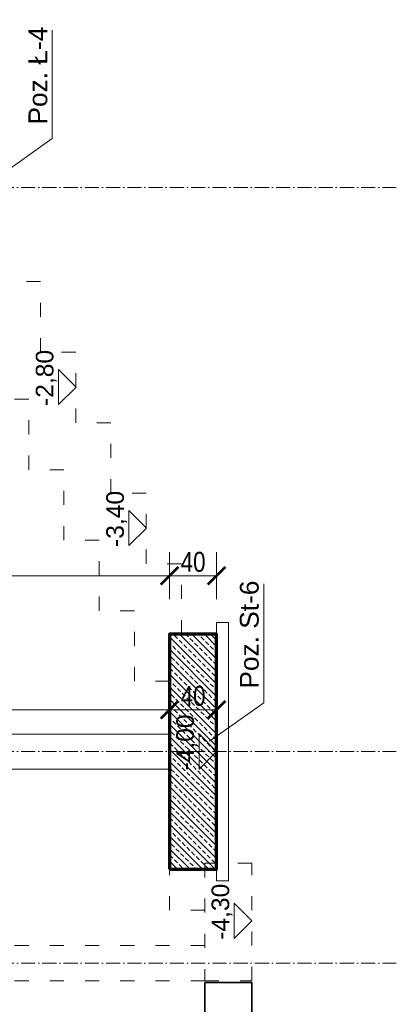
# Model space of a CAD drawing. Header units: inches. Extents: x 201967 to 338763, y -32705 to 30884.
# Tile 229 of 236: x 330301 to 330621, y 15736 to 16574. Entities that reach past the tile are written whole.
import ezdxf
from ezdxf.enums import TextEntityAlignment as Align

# ---------------------------------------------------------------- set-up
doc = ezdxf.new("R2010")
doc.units = ezdxf.units.IN
doc.header["$MEASUREMENT"] = 0
doc.linetypes.add('ACAD_ISO03W100', pattern=[30, 12, -18])
doc.linetypes.add('ACAD_ISO10W100', pattern=[18, 12, -3, 0, -3])
for name, color, linetype, lineweight in [('01 c KONSTRUKCJA ławy', 45, 'Continuous', 70), ('01h3 KONSTRUKCJA pozycje słupy', 252, 'Continuous', 13), ('11 OSIE ściany', 2, 'ACAD_ISO10W100', 5), ('12 PRZERYWANE 1', 73, 'ACAD_ISO03W100', 9), ('20 KRESKOWANIE ścian', 63, 'Continuous', 5), ('30 WIDOK 1 005', 5, 'Continuous', 5), ('50 OPIS 1', 130, 'Continuous', 9), ('90 WYMIAR', 155, 'Continuous', 9), ('91 PRZEKROJE', 7, 'Continuous', 35)]:
    doc.layers.add(name, color=color, linetype=linetype, lineweight=lineweight)
doc.styles.add('100 arial', font='arial.ttf', dxfattribs={"width": 0.8, "height": 17})
doc.styles.add('OPIS', font='arial.ttf')
doc.styles.add('RomanS', font='romans.shx')
doc.styles.add('WYMIAR-50 (15pkt) arial', font='arial.ttf', dxfattribs={"height": 15})
doc.dimstyles.new('100', dxfattribs={"dimscale": 10, "dimtxt": 17, "dimasz": 1.5, "dimexe": 2, "dimexo": 2, "dimgap": 0.3, "dimtad": 1, "dimdec": 1, "dimrnd": 0.5, "dimdsep": 46, "dimtxsty": '100 arial', "dimblk": 'ARCHTICK', "dimcen": 10, "dimclrd": 256, "dimclre": 256, "dimclrt": 256, "dimadec": 0, "dimazin": 0, "dimtfac": 1, "dimtdec": 1, "dimtix": 1, "dimtmove": 1, "dimatfit": 3, "dimfxl": 2, "dimfxlon": 1, "dimtolj": 1, "dimarcsym": 0})
doc.dimstyles.new('DIM100txt12', dxfattribs={"dimtxt": 12, "dimasz": 1.05, "dimexe": 0, "dimexo": 8, "dimgap": 4, "dimtad": 1, "dimdec": 7, "dimrnd": 0.5, "dimdsep": 46, "dimtxsty": 'RomanS', "dimblk1": 'DIM', "dimblk2": 'DIM', "dimsah": 1, "dimcen": 0.09, "dimse1": 1, "dimse2": 1, "dimclrt": 256, "dimadec": 1, "dimazin": 0, "dimtfac": 1, "dimtdec": 7, "dimtix": 1, "dimtofl": 0, "dimtmove": 2, "dimatfit": 3, "dimfxl": 1, "dimtolj": 1, "dimtzin": 0, "dimarcsym": 0})

# ---------------------------------------------------------------- blocks, each defined once
blk = doc.blocks.new('*U1124')
blk.add_lwpolyline([(-15, 15), (0, 0), (15, 15), (-15, 15)])
at = {"style": 'WYMIAR-50 (15pkt) arial', "flags": 8}
blk.add_attdef('DETAIL#', text='', height=15, dxfattribs=at).set_placement((-16.13640432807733, 14.81736566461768), align=Align.BOTTOM_LEFT)
blk = doc.blocks.new('DIM')
for p, q in [((7.275957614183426e-12, -13.00000000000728), (7.275957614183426e-12, 12.99999999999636)), ((8.000000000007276, -7.275957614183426e-12), (-7.999999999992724, -7.275957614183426e-12))]:
    blk.add_line(p, q)
at = {"const_width": 1.714285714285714}
blk.add_lwpolyline([(5.714285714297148, 5.714285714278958), (-5.71428571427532, -5.71428571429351)], dxfattribs=at)
blk = doc.blocks.new('_ARCHTICK')
at = {"color": 0, "linetype": 'ByBlock', "const_width": 0.15}
blk.add_lwpolyline([(-0.5, -0.5), (0.5, 0.5)], dxfattribs=at)
blk = doc.blocks.new('*D2608')
at = {"layer": '90 WYMIAR', "lineweight": -2, "transparency": 16777216}
for p, q in [((-350.2704462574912, -329.9999999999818), (-310.2704462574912, -329.9999999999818)), ((-330.2704462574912, -329.9999999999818), (-330.2704462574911, -629.9999999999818)), ((-350.2704462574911, -629.9999999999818), (-310.2704462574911, -629.9999999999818))]:
    blk.add_line(p, q, dxfattribs=at)
at = {"layer": 'Defpoints', "color": 0, "transparency": 16777216}
for p in [(-465.0000647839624, -329.9999999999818), (-380.0340671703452, -629.9999999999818), (-330.2704462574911, -629.9999999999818)]:
    blk.add_point(p, dxfattribs=at)
at = {"layer": '90 WYMIAR', "lineweight": -2, "transparency": 16777216, "xscale": 15, "yscale": 15, "zscale": 15}
for p, rotation in [((-330.2704462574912, -329.9999999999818), 90), ((-330.2704462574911, -629.9999999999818), 270)]:
    blk.add_blockref('_ARCHTICK', p, dxfattribs=dict(at, rotation=rotation))
at = {"layer": '90 WYMIAR', "transparency": 16777216, "insert": (-318.5849073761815, -479.9999999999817), "char_height": 17, "attachment_point": 5, "rotation": 270, "style": '100 arial'}
blk.add_mtext('\\A1;300', dxfattribs=at)
blk = doc.blocks.new('*D2609')
at = {"layer": '90 WYMIAR', "lineweight": -2, "transparency": 16777216}
for p, q in [((-350.2704462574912, -630), (-310.2704462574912, -630)), ((-330.2704462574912, -630), (-330.2704462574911, -670)), ((-350.2704462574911, -670), (-310.2704462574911, -670))]:
    blk.add_line(p, q, dxfattribs=at)
at = {"layer": 'Defpoints', "color": 0, "transparency": 16777216}
for p in [(-380.0340671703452, -630), (-380.0340671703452, -670), (-330.2704462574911, -670)]:
    blk.add_point(p, dxfattribs=at)
at = {"layer": '90 WYMIAR', "lineweight": -2, "transparency": 16777216, "xscale": 15, "yscale": 15, "zscale": 15}
for p, rotation in [((-330.2704462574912, -630), 90), ((-330.2704462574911, -670), 270)]:
    blk.add_blockref('_ARCHTICK', p, dxfattribs=dict(at, rotation=rotation))
at = {"layer": '90 WYMIAR', "transparency": 16777216, "insert": (-318.5907054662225, -649.9999999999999), "char_height": 17, "attachment_point": 5, "rotation": 270, "style": '100 arial'}
blk.add_mtext('\\A1;40', dxfattribs=at)
blk = doc.blocks.new('*D2613')
at = {"layer": '90 WYMIAR', "lineweight": -2, "transparency": 16777216}
for p, q in [((-445.0000647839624, -330.0000000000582), (-424.3534779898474, -330.0000000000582)), ((-444.3534779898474, -330.0000000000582), (-444.3534779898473, -630)), ((-445.0000647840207, -630), (-424.3534779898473, -630))]:
    blk.add_line(p, q, dxfattribs=at)
at = {"layer": 'Defpoints', "color": 0, "transparency": 16777216}
for p in [(-465.0000647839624, -330.0000000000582), (-465.0000647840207, -630), (-444.3534779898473, -630)]:
    blk.add_point(p, dxfattribs=at)
at = {"layer": '90 WYMIAR', "lineweight": -2, "transparency": 16777216, "xscale": 15, "yscale": 15, "zscale": 15}
for p, rotation in [((-444.3534779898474, -330.0000000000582), 90), ((-444.3534779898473, -630), 270)]:
    blk.add_blockref('_ARCHTICK', p, dxfattribs=dict(at, rotation=rotation))
at = {"layer": '90 WYMIAR', "transparency": 16777216, "insert": (-432.6679391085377, -480.000000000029), "char_height": 17, "attachment_point": 5, "rotation": 270, "style": '100 arial'}
blk.add_mtext('\\A1;300', dxfattribs=at)
blk = doc.blocks.new('*D2614')
at = {"layer": '90 WYMIAR', "lineweight": -2, "transparency": 16777216}
for p, q in [((-445.0000647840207, -630), (-424.3534779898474, -630)), ((-444.3534779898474, -630), (-444.3534779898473, -670)), ((-424.3534779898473, -670), (-464.3534779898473, -670))]:
    blk.add_line(p, q, dxfattribs=at)
at = {"layer": 'Defpoints', "color": 0, "transparency": 16777216}
for p in [(-465.0000647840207, -630), (-444.3534779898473, -670), (-380.0340671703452, -670)]:
    blk.add_point(p, dxfattribs=at)
at = {"layer": '90 WYMIAR', "lineweight": -2, "transparency": 16777216, "xscale": 15, "yscale": 15, "zscale": 15}
for p, rotation in [((-444.3534779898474, -630), 90), ((-444.3534779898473, -670), 270)]:
    blk.add_blockref('_ARCHTICK', p, dxfattribs=dict(at, rotation=rotation))
at = {"layer": '90 WYMIAR', "transparency": 16777216, "insert": (-432.6737371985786, -649.9999999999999), "char_height": 17, "attachment_point": 5, "rotation": 270, "style": '100 arial'}
blk.add_mtext('\\A1;40', dxfattribs=at)
blk = doc.blocks.new('1 przekrój C Jagielońska')
at = {"layer": '20 KRESKOWANIE ścian'}
h = blk.add_hatch(dxfattribs=at)
h.set_pattern_fill('ANSI33', color=256, scale=30, angle=-89.99999999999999)
h.set_pattern_definition([(45.00000000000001, (-3795.381428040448, -12239.66785427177), (-5.303300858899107, 5.303300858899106), []), (45.00000000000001, (-3790.078127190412, -12239.66785427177), (-5.303300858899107, 5.303300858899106), [3.75, -1.875])])
h.paths.add_polyline_path([(-380.0340671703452, -630), (-580.0340671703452, -630), (-580.0340671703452, -670), (-380.0340671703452, -670)])
at = {"layer": '01 c KONSTRUKCJA ławy'}
blk.add_lwpolyline([(-580.0340671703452, -630), (-580.0340671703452, -670), (-380.0340671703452, -670), (-380.0340671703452, -630)], close=True, dxfattribs=at)
at = {"layer": '11 OSIE ściany'}
for p, q in [((-660.0000000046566, 492.0000000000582), (-660.0000000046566, -823)), ((-479.966062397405, 492.0000000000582), (-479.966062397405, -823)), ((-4.656612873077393e-09, 492.0000000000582), (-4.656612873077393e-09, -823))]:
    blk.add_line(p, q, dxfattribs=at)
at = {"layer": '12 PRZERYWANE 1'}
for p, q in [((-675.0000000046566, -660), (-675.0000000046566, 312)), ((-645.0000000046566, -660), (-645.0000000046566, 312))]:
    blk.add_line(p, q, dxfattribs=at)
for points in [[(-615.0000021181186, -660), (-615.0000021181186, -630), (-420.0340671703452, -630), (-420.0340671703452, -599.9999999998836), (-360.0340671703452, -599.9999999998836), (-360.0340671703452, -569.9999999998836), (-300.0340671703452, -569.9999999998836), (-300.0340671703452, -539.9999999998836), (-240.0340671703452, -539.9999999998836), (-240.0340671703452, -509.9999999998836), (-180.0340671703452, -509.9999999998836), (-180.0340671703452, -479.9999999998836), (-120.0340671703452, -479.9999999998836), (-120.0340671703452, -449.9999999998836), (-50.00000000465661, -449.9999999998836)], [(-575.0000021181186, -700), (-575.0000021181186, -670), (-380.0340671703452, -670), (-380.0340671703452, -639.9999999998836), (-320.0340671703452, -639.9999999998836), (-320.0340671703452, -609.9999999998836), (-260.0340671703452, -609.9999999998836), (-260.0340671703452, -579.9999999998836), (-200.0340671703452, -579.9999999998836), (-200.0340671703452, -549.9999999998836), (-140.0340671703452, -549.9999999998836), (-140.0340671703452, -519.9999999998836), (-80.03406717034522, -519.9999999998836), (-80.03406717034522, -489.9999999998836), (-50.00000000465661, -489.9999999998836)]]:
    blk.add_lwpolyline(points, dxfattribs=at)
blk.add_lwpolyline([(-675.0000021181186, -660), (-675.0000021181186, -700), (-575.0000021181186, -700), (-575.0000021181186, -660)], close=True, dxfattribs=at)
at = {"layer": '30 WIDOK 1 005'}
for p, q in [((-495.0000647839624, -330.0000000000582), (-495.0000647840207, -630)), ((-465.0000647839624, -330.0000000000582), (-465.0000647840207, -630))]:
    blk.add_line(p, q, dxfattribs=at)
blk.add_lwpolyline([(-590.0340671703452, -670), (-590.0340671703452, -680), (-370.0340671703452, -680), (-370.0340671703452, -670)], close=True, dxfattribs=at)
at = {"layer": '91 PRZEKROJE'}
blk.add_lwpolyline([(-766.5612203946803, -700), (-676.5612203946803, -700), (-676.5612203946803, -660), (-766.5612203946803, -660)], close=True, dxfattribs=at)
at = {"layer": '50 OPIS 1'}
ref = blk.add_blockref('*U1124', (-169.69630165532, -550.3377655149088), dxfattribs=at)
ref.add_attrib('DETAIL#', '-2,80', dxfattribs={"layer": '0', "height": 15, "style": 'WYMIAR-50 (15pkt) arial'}).set_placement((-185.8327059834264, -535.5203998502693), align=Align.BOTTOM_LEFT)
ref = blk.add_blockref('*U1124', (-289.69630165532, -610.3377655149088), dxfattribs=at)
ref.add_attrib('DETAIL#', '-3,40', dxfattribs={"layer": '0', "height": 15, "style": 'WYMIAR-50 (15pkt) arial'}).set_placement((-305.8327059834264, -595.5203998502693), align=Align.BOTTOM_LEFT)
ref = blk.add_blockref('*U1124', (-479.966062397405, -670), dxfattribs=at)
ref.add_attrib('DETAIL#', '-4,00', dxfattribs={"layer": '0', "height": 15, "style": 'WYMIAR-50 (15pkt) arial'}).set_placement((-496.1024667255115, -655.1826343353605), align=Align.BOTTOM_LEFT)
ref = blk.add_blockref('*U1124', (-623.999882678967, -700), dxfattribs=at)
ref.add_attrib('DETAIL#', '-4,30', dxfattribs={"layer": '0', "height": 15, "style": 'WYMIAR-50 (15pkt) arial'}).set_placement((-640.1362870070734, -685.1826343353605), align=Align.BOTTOM_LEFT)
at = {"layer": '01h3 KONSTRUKCJA pozycje słupy', "char_height": 16, "attachment_point": 4, "style": 'OPIS'}
for s, insert in [('Poz. Ł-4', (53.68285379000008, -517.9090550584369)), ('Poz. St-6', (-426.3512133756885, -697.9090550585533))]:
    blk.add_mtext(s, dxfattribs=dict(at, insert=insert))
at = {"layer": '90 WYMIAR'}
dim = blk.add_linear_dim(base=(-330.2704462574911, -629.9999999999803), p1=(-465.0000647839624, -329.9999999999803), p2=(-380.0340671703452, -629.9999999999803), angle=270, dimstyle='100', dxfattribs=at)
dim.commit()
dim.dimension.update_dxf_attribs({"geometry": '*D2608', "text_midpoint": (-318.5849073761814, -479.9999999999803), "insert": (0, 1.477928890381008e-12)})
for base, p1, p2, picture, middle in [((-444.3534779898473, -630), (-465.0000647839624, -330.0000000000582), (-465.0000647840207, -630), '*D2613', (-432.6679391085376, -480.0000000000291)), ((-444.3534779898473, -670), (-465.0000647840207, -630), (-380.0340671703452, -670), '*D2614', (-432.6737371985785, -650)), ((-330.2704462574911, -670), (-380.0340671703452, -630), (-380.0340671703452, -670), '*D2609', (-318.5907054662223, -650))]:
    dim = blk.add_linear_dim(base=base, p1=p1, p2=p2, angle=270, dimstyle='100', dxfattribs=at)
    dim.commit()
    dim.dimension.update_dxf_attribs({"geometry": picture, "text_midpoint": middle})
at = {"layer": '01h3 KONSTRUKCJA pozycje słupy', "annotation_type": 0, "has_hookline": 1, "hookline_direction": 0}
for points, text_width in [([(9.04754642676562, -484.0029052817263), (41.68285379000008, -530.0400236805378), (49.68285379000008, -530.0400236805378)], 80.43656207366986), ([(-470.986520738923, -664.0029052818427), (-438.3512133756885, -710.181906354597), (-430.3512133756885, -710.181906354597)], 89.1787175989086)]:
    blk.add_leader(points, dimstyle='DIM100txt12', override={"dimasz": 8, "dimgap": 4, "dimtad": 1}, dxfattribs=dict(at, text_width=text_width))

msp = doc.modelspace()

# ---------------------------------------------------------------- block references
at = {"layer": '30 WIDOK 1 005', "rotation": 90}
msp.add_blockref('1 przekrój C Jagielońska', (329798.3555609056, 16430.64904491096), dxfattribs=at)

doc.saveas('drawing.dxf')
